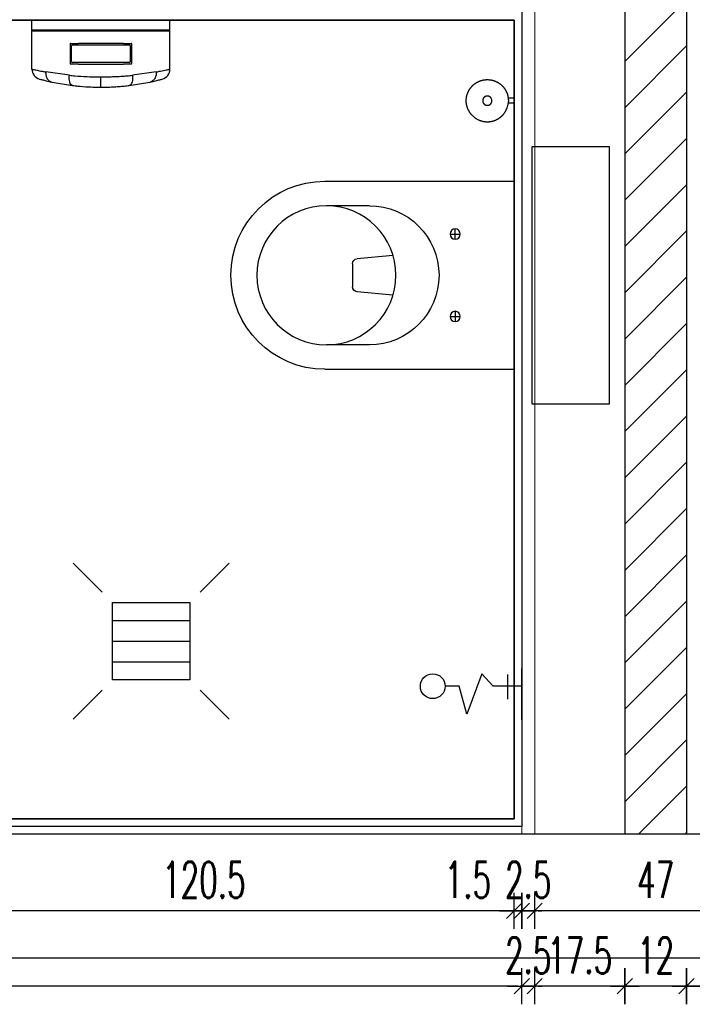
# Model space of a CAD drawing. Header units: centimetres. Extents: x -15121 to 30567, y -60641 to 0.
# Tile 33 of 256: x 2597 to 2728, y -25622 to -25431. Entities that reach past the tile are written whole.
import ezdxf

# ---------------------------------------------------------------- set-up
doc = ezdxf.new("R2010")
doc.units = ezdxf.units.CM
doc.header["$LTSCALE"] = 60
for name, color, linetype in [('A-----SZ', 8, 'Continuous'), ('AIKA NP', 7, 'Continuous'), ('AIKA podłoga wc pod meble', 8, 'Continuous'), ('AIKA sanitariaty', 7, 'Continuous'), ('AIKA TYNK', 5, 'Continuous'), ('AIKA widokowe', 7, 'Continuous'), ('AIKA wymiarowanie gnaizdka rzut lobby', 7, 'Continuous'), ('AIKA wymiarowanie wc rzut', 7, 'Continuous'), ('AIKA ŚCIANA', 8, 'Continuous')]:
    doc.layers.add(name, color=color, linetype=linetype)
doc.layers.add('opisy', color=1, linetype='Continuous', lineweight=15)
doc.styles.add('wymiar', font='txt.shx', dxfattribs={"width": 0.6})
doc.dimstyles.new('Dwudziestka', dxfattribs={"dimtxt": 7, "dimasz": 0.7, "dimexe": 5, "dimexo": 0, "dimgap": 2.5, "dimtad": 1, "dimtoh": 1, "dimdec": 3, "dimrnd": 0.5, "dimdsep": 46, "dimtxsty": 'wymiar', "dimblk": 'znacznik', "dimcen": 0, "dimdle": 5, "dimse1": 1, "dimse2": 1, "dimclrd": 256, "dimclre": 256, "dimclrt": 256, "dimadec": 0, "dimazin": 0, "dimtfac": 0.4, "dimtdec": 3, "dimtix": 1, "dimtofl": 0, "dimtmove": 2, "dimatfit": 3, "dimldrblk": 'znacznik', "dimfxl": 1, "dimtolj": 1, "dimarcsym": 0})

# ---------------------------------------------------------------- blocks, each defined once
blk = doc.blocks.new('*X4697')
at = {"color": 0}
for p, q in [((621.16, -2967.99), (636.16, -2967.99)), ((621.16, -2971.99), (636.16, -2971.99)), ((621.16, -2975.99), (636.16, -2975.99))]:
    blk.add_line(p, q, dxfattribs=at)
blk = doc.blocks.new('toaleta top')
at = {"layer": 'AIKA sanitariaty'}
for p, q in [((-18.25, 39.75), (-18.25, 3)), ((-13.5, 31.08), (-13.5, 39.45)), ((13.5, 31.08), (13.5, 39.45)), ((18.25, 39.75), (18.25, 3)), ((-3.85, 26.52), (-3.22, 33.48)), ((-2.22, 34.39), (2.22, 34.39)), ((3.85, 26.52), (3.22, 33.48)), ((-8, 15.44), (-8, 13.44)), ((8, 15.44), (8, 13.44)), ((-7, 14.44), (-9, 14.44)), ((7, 14.44), (9, 14.44)), ((-18.25, 3), (18.25, 3)), ((25, -0.5), (-25, -0.5)), ((-25, -0.5), (-25, -15.5)), ((25, -15.5), (25, -0.5)), ((-25, -15.5), (25, -15.5))]:
    blk.add_line(p, q, dxfattribs=at)
for centre, radius in [((0, 39.45), 13.5), ((-8, 14.44), 1), ((8, 14.44), 1)]:
    blk.add_circle(centre, radius, dxfattribs=at)
for centre, radius, start, end in [((0, 39.75), 18.25, 0, 180), ((-2.22, 33.39), 1, 90, 174.822), ((2.22, 33.39), 1, 5.178, 90), ((0, 31.08), 13.5, 180, 0)]:
    blk.add_arc(centre, radius, start, end, dxfattribs=at)
blk = doc.blocks.new('sl dozownik papieru rzut')
at = {"layer": 'AIKA sanitariaty'}
for p, q in [((13.4, 0), (-13.4, 0)), ((-13.4, -1.95), (-13.4, 0)), ((13.4, -1.95), (13.4, 0)), ((13.4, -1.95), (-13.4, -1.95)), ((-13.4, -2.05), (13.4, -2.05)), ((-13.4, -9.49), (-13.4, -2.05)), ((-13.35, -2), (13.35, -2)), ((13.4, -9.49), (13.4, -2.05)), ((-6, -4.65), (-6, -8.35)), ((-5.85, -4.5), (-4.39, -4.5)), ((-5.7, -8.05), (-5.7, -4.95)), ((-5.55, -4.8), (5.58, -4.8)), ((4.39, -4.5), (-4.39, -4.5)), ((4.39, -4.5), (5.85, -4.5)), ((5.7, -4.95), (5.7, -8.05)), ((6, -8.35), (6, -4.65)), ((-4.39, -8.5), (-5.85, -8.5)), ((5.55, -8.2), (-5.55, -8.2)), ((-4.39, -8.5), (4.39, -8.5)), ((5.85, -8.5), (4.39, -8.5)), ((-6.13, -10.69), (-10.73, -10.04)), ((0, -13), (0, -11)), ((10.73, -10.04), (6.13, -10.69)), ((-9.5, -12.01), (-5.51, -12.67)), ((5.51, -12.67), (9.5, -12.01))]:
    blk.add_line(p, q, dxfattribs=at)
for centre, radius, start, end in [((-13.35, -1.95), 0.05, 180, 270), ((-13.35, -2.05), 0.05, 90, 180), ((13.35, -1.95), 0.05, 270, 0), ((13.35, -2.05), 0.05, 0, 90), ((-5.85, -4.65), 0.15, 90, 180), ((-5.55, -4.95), 0.15, 90, 180), ((5.55, -4.95), 0.15, 0, 90), ((5.85, -4.65), 0.15, 0, 90), ((-11.4, -9.49), 2, 180, 254.9453), ((-5.85, -8.35), 0.15, 180, 270), ((-5.55, -8.05), 0.15, 180, 270), ((5.55, -8.05), 0.15, 270, 0), ((5.85, -8.35), 0.15, 270, 0), ((11.4, -9.49), 2, 285.0547, 0)]:
    blk.add_arc(centre, radius, start, end, dxfattribs=at)
for points, knots in [([(-13.4, -9.49), (-13.4, -9.49), (-13.32, -9.51), (-12.98, -9.59), (-12.73, -9.64), (-12.12, -9.77), (-11.78, -9.84), (-11.18, -9.96), (-10.96, -10), (-10.73, -10.04)], [719.365815, 719.365815, 719.365815, 719.365815, 741.542046, 741.542046, 763.718271, 763.718271, 782.93566, 782.93566, 792.832229, 792.832229, 792.832229, 792.832229]), ([(10.73, -10.04), (11.04, -9.98), (11.33, -9.93), (12.01, -9.8), (12.37, -9.72), (12.8, -9.63), (12.92, -9.6), (13.13, -9.55), (13.21, -9.54), (13.36, -9.5), (13.4, -9.49), (13.4, -9.49)], [645.89816, 645.89816, 645.89816, 645.89816, 659.198751, 659.198751, 681.041661, 681.041661, 692.345192, 692.345192, 703.648717, 703.648717, 719.365815, 719.365815, 719.365815, 719.365815]), ([(-11.92, -11.42), (-11.92, -11.42), (-11.84, -11.45), (-11.55, -11.52), (-11.32, -11.58), (-10.78, -11.72), (-10.47, -11.79), (-9.94, -11.91), (-9.74, -11.96), (-9.53, -12)], [719.365815, 719.365815, 719.365815, 719.365815, 741.542046, 741.542046, 763.718271, 763.718271, 782.93566, 782.93566, 793.101387, 793.101387, 793.101387, 793.101387]), ([(-10.73, -10.04), (-10.73, -10.04), (-10.73, -10.04), (-10.73, -10.05), (-10.73, -10.05), (-10.73, -10.07), (-10.73, -10.07), (-10.73, -10.09), (-10.73, -10.11), (-10.74, -10.14), (-10.74, -10.17), (-10.74, -10.25), (-10.73, -10.3), (-10.73, -10.45), (-10.71, -10.55), (-10.66, -10.85), (-10.59, -11.03), (-10.4, -11.41), (-10.26, -11.59), (-9.92, -11.86), (-9.73, -11.96), (-9.53, -12)], [-0.008999, -0.008999, -0.008999, -0.008999, 0, 0, 0.195131, 0.195131, 0.390205, 0.390205, 0.780355, 0.780355, 1.560665, 1.560665, 3.121408, 3.121408, 6.243965, 6.243965, 12.498055, 12.498055, 20.307105, 20.307105, 28.11533, 28.11533, 28.11533, 28.11533]), ([(-5.51, -12.67), (-5.63, -12.65), (-5.73, -12.58), (-5.92, -12.35), (-6, -12.19), (-6.11, -11.81), (-6.14, -11.61), (-6.17, -11.16), (-6.16, -10.93), (-6.13, -10.69), (-6.13, -10.69), (-6.13, -10.69)], [0, 0, 0, 0, 7.811334, 7.811334, 15.623566, 15.623566, 22.812435, 22.812435, 29.999926, 29.999926, 30.008028, 30.008028, 30.008028, 30.008028]), ([(-6.13, -10.69), (-5.79, -10.72), (-5.45, -10.76), (-4.32, -10.85), (-3.52, -10.9), (-2.07, -10.97), (-1.42, -10.99), (-0.51, -11), (-0.26, -11), (0, -11)], [665.068332, 665.068332, 665.068332, 665.068332, 674.873359, 674.873359, 696.15174, 696.15174, 712.840829, 712.840829, 719.36757, 719.36757, 719.36757, 719.36757]), ([(0, -11), (0.44, -11), (0.87, -11), (1.74, -10.98), (2.17, -10.96), (3.02, -10.93), (3.45, -10.9), (4.28, -10.85), (4.69, -10.82), (5.45, -10.76), (5.79, -10.72), (6.13, -10.69)], [719.36757, 719.36757, 719.36757, 719.36757, 730.491124, 730.491124, 741.614678, 741.614678, 752.738229, 752.738229, 763.861781, 763.861781, 773.666807, 773.666807, 773.666807, 773.666807]), ([(6.13, -10.69), (6.13, -10.69), (6.13, -10.69), (6.13, -10.7), (6.13, -10.7), (6.14, -10.72), (6.14, -10.73), (6.14, -10.75), (6.14, -10.76), (6.14, -10.81), (6.15, -10.84), (6.15, -10.93), (6.16, -10.98), (6.16, -11.16), (6.16, -11.27), (6.14, -11.61), (6.11, -11.81), (6, -12.19), (5.92, -12.35), (5.73, -12.58), (5.63, -12.65), (5.51, -12.67)], [-0.008087, -0.008087, -0.008087, -0.008087, 0, 0, 0.223897, 0.223897, 0.447699, 0.447699, 0.895311, 0.895311, 1.790581, 1.790581, 3.581414, 3.581414, 7.165142, 7.165142, 14.347918, 14.347918, 22.153528, 22.153528, 29.958241, 29.958241, 29.958241, 29.958241]), ([(10.73, -10.04), (10.73, -10.04), (10.73, -10.04), (10.74, -10.25), (10.73, -10.45), (10.66, -10.85), (10.59, -11.03), (10.4, -11.41), (10.26, -11.59), (9.92, -11.86), (9.73, -11.96), (9.53, -12)], [-0.008936, -0.008936, -0.008936, -0.008936, 0, 0, 6.258249, 6.258249, 12.51788, 12.51788, 20.330205, 20.330205, 28.1424, 28.1424, 28.1424, 28.1424]), ([(9.53, -12), (9.81, -11.94), (10.07, -11.88), (10.69, -11.74), (11, -11.66), (11.38, -11.57), (11.49, -11.54), (11.68, -11.49), (11.75, -11.47), (11.88, -11.44), (11.92, -11.42), (11.92, -11.42)], [645.629, 645.629, 645.629, 645.629, 659.198751, 659.198751, 681.041661, 681.041661, 692.345192, 692.345192, 703.648717, 703.648717, 719.365815, 719.365815, 719.365815, 719.365815]), ([(-9.53, -12), (-9.53, -12), (-9.52, -12), (-9.52, -12), (-9.51, -12), (-9.51, -12), (-9.5, -12.01), (-9.5, -12.01), (-9.5, -12.01), (-9.5, -12.01)], [125.169211, 125.169211, 125.169211, 125.169211, 125.262842, 125.262842, 125.558179, 125.558179, 125.889339, 125.889339, 126.290447, 126.290447, 126.290447, 126.290447]), ([(-5.51, -12.67), (-5.51, -12.67), (-5.51, -12.67), (-5.5, -12.67), (-5.5, -12.67), (-5.5, -12.67)], [25.154736, 25.154736, 25.154736, 25.154736, 25.2068571, 25.2068571, 25.5412471, 25.5412471, 25.5412471, 25.5412471]), ([(-5.5, -12.67), (-5.18, -12.71), (-4.86, -12.74), (-3.85, -12.84), (-3.14, -12.9), (-1.84, -12.97), (-1.26, -12.99), (-0.45, -13), (-0.23, -13), (0, -13)], [664.576978, 664.576978, 664.576978, 664.576978, 674.873359, 674.873359, 696.15174, 696.15174, 712.840829, 712.840829, 719.36757, 719.36757, 719.36757, 719.36757]), ([(0, -13), (0.39, -13), (0.78, -13), (1.55, -12.98), (1.93, -12.96), (2.69, -12.92), (3.07, -12.9), (3.81, -12.84), (4.17, -12.81), (4.86, -12.74), (5.18, -12.71), (5.5, -12.67)], [719.36757, 719.36757, 719.36757, 719.36757, 730.491124, 730.491124, 741.614678, 741.614678, 752.738229, 752.738229, 763.861781, 763.861781, 774.158161, 774.158161, 774.158161, 774.158161]), ([(5.5, -12.67), (5.5, -12.67), (5.5, -12.67), (5.51, -12.67), (5.51, -12.67), (5.51, -12.67)], [0, 0, 0, 0, 0.3582778, 0.3582778, 0.4217256, 0.4217256, 0.4217256, 0.4217256]), ([(9.5, -12.01), (9.5, -12.01), (9.5, -12.01), (9.51, -12), (9.51, -12), (9.52, -12), (9.52, -12), (9.53, -12)], [0, 0, 0, 0, 0.4713843, 0.4713843, 0.7522977, 0.7522977, 0.8768388, 0.8768388, 0.8768388, 0.8768388])]:
    blk.add_open_spline(points, degree=3, knots=knots, dxfattribs=at)
blk = doc.blocks.new('sl szczotka rzut')
at = {"layer": 'AIKA sanitariaty', "transparency": 33554610}
for p, q in [((22238.01, -28535.25), (22238.01, -28534.12)), ((22239.01, -28535.25), (22238.01, -28535.25)), ((22239.01, -28535.25), (22239.01, -28534.12))]:
    blk.add_line(p, q, dxfattribs=at)
for points in [[(22235.26, -28527.56), (22235.39, -28527.42), (22235.5, -28527.29), (22235.6, -28527.19), (22235.69, -28527.1), (22235.78, -28527.02), (22235.85, -28526.95), (22235.92, -28526.89), (22235.99, -28526.84), (22236.06, -28526.79), (22236.12, -28526.74), (22236.18, -28526.7), (22236.24, -28526.66), (22236.3, -28526.62), (22236.35, -28526.58), (22236.41, -28526.55), (22236.47, -28526.51), (22236.53, -28526.48), (22236.59, -28526.45), (22236.65, -28526.42), (22236.71, -28526.39), (22236.77, -28526.36), (22236.83, -28526.33), (22236.89, -28526.3), (22236.95, -28526.28), (22237.01, -28526.25), (22237.07, -28526.23), (22237.14, -28526.2), (22237.2, -28526.18), (22237.26, -28526.16), (22237.33, -28526.14), (22237.39, -28526.12), (22237.46, -28526.1), (22237.52, -28526.09), (22237.59, -28526.07), (22237.65, -28526.06), (22237.72, -28526.04), (22237.78, -28526.03), (22237.85, -28526.02), (22237.91, -28526.01), (22237.98, -28526), (22238.05, -28525.99), (22238.11, -28525.98), (22238.18, -28525.98), (22238.25, -28525.97), (22238.31, -28525.97), (22238.38, -28525.97), (22238.45, -28525.97), (22238.51, -28525.97), (22238.58, -28525.97), (22238.65, -28525.97), (22238.71, -28525.97), (22238.78, -28525.97), (22238.85, -28525.98), (22238.91, -28525.98), (22238.98, -28525.99), (22239.05, -28526), (22239.11, -28526.01), (22239.18, -28526.02), (22239.25, -28526.03), (22239.31, -28526.04), (22239.38, -28526.06), (22239.44, -28526.07), (22239.51, -28526.09), (22239.57, -28526.1), (22239.64, -28526.12), (22239.7, -28526.14), (22239.76, -28526.16), (22239.83, -28526.18), (22239.89, -28526.2), (22239.95, -28526.23), (22240.02, -28526.25), (22240.08, -28526.28), (22240.14, -28526.3), (22240.2, -28526.33), (22240.26, -28526.36), (22240.32, -28526.39), (22240.38, -28526.42), (22240.44, -28526.45), (22240.5, -28526.48), (22240.56, -28526.51), (22240.62, -28526.55), (22240.67, -28526.58), (22240.73, -28526.62), (22240.79, -28526.65), (22240.84, -28526.69), (22240.9, -28526.73), (22240.95, -28526.77), (22241, -28526.81), (22241.06, -28526.85), (22241.11, -28526.89), (22241.16, -28526.94), (22241.21, -28526.98), (22241.26, -28527.02), (22241.31, -28527.07), (22241.36, -28527.12), (22241.41, -28527.16), (22241.45, -28527.21), (22241.5, -28527.26), (22241.54, -28527.31), (22241.59, -28527.36), (22241.63, -28527.41), (22241.67, -28527.46), (22241.72, -28527.51), (22241.76, -28527.56), (22241.8, -28527.62), (22241.84, -28527.67), (22241.88, -28527.73), (22241.91, -28527.78), (22241.95, -28527.84), (22241.99, -28527.89), (22242.02, -28527.95), (22242.05, -28528.01), (22242.09, -28528.07), (22242.12, -28528.13), (22242.15, -28528.19), (22242.18, -28528.25), (22242.21, -28528.31), (22242.24, -28528.37), (22242.27, -28528.43), (22242.29, -28528.49), (22242.32, -28528.55), (22242.34, -28528.61), (22242.36, -28528.68), (22242.39, -28528.74), (22242.41, -28528.8), (22242.43, -28528.87), (22242.45, -28528.93), (22242.46, -28529), (22242.48, -28529.06), (22242.5, -28529.13), (22242.51, -28529.19), (22242.52, -28529.26), (22242.54, -28529.32), (22242.55, -28529.39), (22242.56, -28529.45), (22242.57, -28529.52), (22242.58, -28529.59), (22242.58, -28529.65), (22242.59, -28529.72), (22242.59, -28529.79), (22242.6, -28529.85), (22242.6, -28529.92), (22242.6, -28529.99), (22242.6, -28530.05), (22242.6, -28530.12), (22242.6, -28530.19), (22242.6, -28530.25), (22242.59, -28530.32), (22242.59, -28530.39), (22242.58, -28530.45), (22242.58, -28530.52), (22242.57, -28530.59), (22242.56, -28530.65), (22242.55, -28530.72), (22242.54, -28530.79), (22242.52, -28530.85), (22242.51, -28530.92), (22242.5, -28530.98), (22242.48, -28531.05), (22242.46, -28531.11), (22242.45, -28531.18), (22242.43, -28531.24), (22242.41, -28531.3), (22242.39, -28531.37), (22242.36, -28531.43), (22242.34, -28531.49), (22242.32, -28531.56), (22242.29, -28531.62), (22242.27, -28531.68), (22242.24, -28531.74), (22242.21, -28531.8), (22242.18, -28531.86), (22242.15, -28531.92), (22242.12, -28531.98), (22242.09, -28532.04), (22242.05, -28532.1), (22242.02, -28532.16), (22241.99, -28532.21), (22241.95, -28532.27), (22241.91, -28532.33), (22241.88, -28532.38), (22241.84, -28532.44), (22241.8, -28532.49), (22241.76, -28532.54), (22241.72, -28532.6), (22241.67, -28532.65), (22241.63, -28532.7), (22241.59, -28532.75), (22241.54, -28532.8), (22241.5, -28532.85), (22241.45, -28532.9), (22241.41, -28532.94), (22241.36, -28532.99), (22241.31, -28533.04), (22241.26, -28533.08), (22241.21, -28533.13), (22241.16, -28533.17), (22241.11, -28533.21), (22241.06, -28533.26), (22241, -28533.3), (22240.95, -28533.34), (22240.9, -28533.38), (22240.84, -28533.42), (22240.79, -28533.45), (22240.73, -28533.49), (22240.67, -28533.53), (22240.62, -28533.56), (22240.56, -28533.59), (22240.5, -28533.63), (22240.44, -28533.66), (22240.38, -28533.69), (22240.32, -28533.72), (22240.26, -28533.75), (22240.2, -28533.78), (22240.14, -28533.8), (22240.08, -28533.83), (22240.02, -28533.86), (22239.95, -28533.88), (22239.89, -28533.9), (22239.83, -28533.93), (22239.76, -28533.95), (22239.7, -28533.97), (22239.64, -28533.99), (22239.57, -28534), (22239.51, -28534.02), (22239.44, -28534.04), (22239.38, -28534.05), (22239.32, -28534.06), (22239.27, -28534.07), (22239.22, -28534.09), (22239.17, -28534.09), (22239.13, -28534.1), (22239.1, -28534.11), (22239.07, -28534.11), (22239.05, -28534.11), (22239.03, -28534.12), (22239.01, -28534.12), (22238.99, -28534.12), (22238.97, -28534.12), (22238.94, -28534.12), (22238.9, -28534.13), (22238.86, -28534.13), (22238.81, -28534.13), (22238.75, -28534.13), (22238.69, -28534.14), (22238.62, -28534.14), (22238.55, -28534.14), (22238.47, -28534.14), (22238.39, -28534.14), (22238.31, -28534.13), (22238.23, -28534.13), (22238.16, -28534.13), (22238.1, -28534.12), (22238.04, -28534.12), (22238, -28534.12), (22237.98, -28534.12)], [(22235.26, -28527.56), (22235.16, -28527.72), (22235.07, -28527.86), (22234.99, -28527.98), (22234.93, -28528.09), (22234.88, -28528.19), (22234.83, -28528.29), (22234.79, -28528.37), (22234.76, -28528.45), (22234.73, -28528.52), (22234.7, -28528.6), (22234.67, -28528.67), (22234.65, -28528.73), (22234.62, -28528.8), (22234.6, -28528.87), (22234.58, -28528.93), (22234.56, -28529), (22234.55, -28529.06), (22234.53, -28529.13), (22234.52, -28529.19), (22234.5, -28529.26), (22234.49, -28529.32), (22234.48, -28529.39), (22234.47, -28529.45), (22234.46, -28529.52), (22234.45, -28529.59), (22234.45, -28529.65), (22234.44, -28529.72), (22234.43, -28529.79), (22234.43, -28529.85), (22234.43, -28529.92), (22234.43, -28529.99), (22234.43, -28530.05), (22234.43, -28530.12), (22234.43, -28530.19), (22234.43, -28530.25), (22234.43, -28530.32), (22234.44, -28530.39), (22234.45, -28530.45), (22234.45, -28530.52), (22234.46, -28530.59), (22234.47, -28530.65), (22234.48, -28530.72), (22234.49, -28530.79), (22234.5, -28530.85), (22234.52, -28530.92), (22234.53, -28530.98), (22234.55, -28531.05), (22234.56, -28531.11), (22234.58, -28531.18), (22234.6, -28531.24), (22234.62, -28531.3), (22234.64, -28531.37), (22234.66, -28531.43), (22234.69, -28531.49), (22234.71, -28531.56), (22234.74, -28531.62), (22234.76, -28531.68), (22234.79, -28531.74), (22234.82, -28531.8), (22234.85, -28531.86), (22234.88, -28531.92), (22234.91, -28531.98), (22234.94, -28532.04), (22234.97, -28532.1), (22235.01, -28532.16), (22235.04, -28532.21), (22235.08, -28532.27), (22235.11, -28532.33), (22235.15, -28532.38), (22235.19, -28532.44), (22235.23, -28532.49), (22235.27, -28532.54), (22235.31, -28532.6), (22235.35, -28532.65), (22235.4, -28532.7), (22235.44, -28532.75), (22235.48, -28532.8), (22235.53, -28532.85), (22235.58, -28532.9), (22235.62, -28532.94), (22235.67, -28532.99), (22235.72, -28533.04), (22235.77, -28533.08), (22235.82, -28533.13), (22235.87, -28533.17), (22235.92, -28533.21), (22235.97, -28533.26), (22236.03, -28533.3), (22236.08, -28533.34), (22236.13, -28533.38), (22236.19, -28533.42), (22236.24, -28533.45), (22236.3, -28533.49), (22236.36, -28533.53), (22236.41, -28533.56), (22236.47, -28533.59), (22236.53, -28533.63), (22236.59, -28533.66), (22236.65, -28533.69), (22236.71, -28533.72), (22236.78, -28533.75), (22236.84, -28533.78), (22236.92, -28533.81), (22236.99, -28533.85), (22237.07, -28533.88), (22237.16, -28533.91), (22237.26, -28533.94), (22237.37, -28533.97), (22237.49, -28534.01), (22237.63, -28534.04), (22237.79, -28534.08), (22237.98, -28534.12)]]:
    blk.add_lwpolyline(points, dxfattribs=at)
blk.add_lwpolyline([(22239.38, -28530.29), (22239.39, -28530.27), (22239.39, -28530.26), (22239.39, -28530.24), (22239.39, -28530.23), (22239.4, -28530.21), (22239.4, -28530.2), (22239.4, -28530.19), (22239.4, -28530.17), (22239.41, -28530.16), (22239.41, -28530.14), (22239.41, -28530.13), (22239.41, -28530.11), (22239.41, -28530.1), (22239.41, -28530.08), (22239.41, -28530.07), (22239.41, -28530.05), (22239.41, -28530.04), (22239.41, -28530.02), (22239.41, -28530.01), (22239.41, -28530), (22239.41, -28529.98), (22239.41, -28529.97), (22239.41, -28529.95), (22239.4, -28529.94), (22239.4, -28529.92), (22239.4, -28529.91), (22239.4, -28529.89), (22239.39, -28529.88), (22239.39, -28529.86), (22239.39, -28529.85), (22239.39, -28529.84), (22239.38, -28529.82), (22239.38, -28529.81), (22239.37, -28529.79), (22239.37, -28529.78), (22239.36, -28529.77), (22239.36, -28529.75), (22239.35, -28529.74), (22239.35, -28529.72), (22239.34, -28529.71), (22239.34, -28529.7), (22239.33, -28529.68), (22239.33, -28529.67), (22239.32, -28529.66), (22239.31, -28529.64), (22239.31, -28529.63), (22239.3, -28529.62), (22239.29, -28529.6), (22239.28, -28529.59), (22239.28, -28529.58), (22239.27, -28529.57), (22239.26, -28529.55), (22239.25, -28529.54), (22239.24, -28529.53), (22239.24, -28529.52), (22239.23, -28529.51), (22239.22, -28529.5), (22239.21, -28529.48), (22239.2, -28529.47), (22239.19, -28529.46), (22239.18, -28529.45), (22239.17, -28529.44), (22239.16, -28529.43), (22239.15, -28529.42), (22239.14, -28529.41), (22239.13, -28529.4), (22239.12, -28529.39), (22239.11, -28529.38), (22239.1, -28529.37), (22239.08, -28529.36), (22239.07, -28529.35), (22239.06, -28529.34), (22239.05, -28529.33), (22239.04, -28529.32), (22239.03, -28529.32), (22239.01, -28529.31), (22239, -28529.3), (22238.99, -28529.29), (22238.98, -28529.28), (22238.96, -28529.28), (22238.95, -28529.27), (22238.94, -28529.26), (22238.92, -28529.25), (22238.91, -28529.25), (22238.9, -28529.24), (22238.88, -28529.24), (22238.87, -28529.23), (22238.86, -28529.22), (22238.84, -28529.22), (22238.83, -28529.21), (22238.82, -28529.21), (22238.8, -28529.2), (22238.79, -28529.2), (22238.77, -28529.19), (22238.76, -28529.19), (22238.75, -28529.19), (22238.73, -28529.18), (22238.72, -28529.18), (22238.7, -28529.18), (22238.69, -28529.17), (22238.67, -28529.17), (22238.66, -28529.17), (22238.65, -28529.17), (22238.63, -28529.16), (22238.62, -28529.16), (22238.6, -28529.16), (22238.59, -28529.16), (22238.57, -28529.16), (22238.56, -28529.16), (22238.54, -28529.16), (22238.53, -28529.16), (22238.51, -28529.16), (22238.5, -28529.16), (22238.48, -28529.16), (22238.47, -28529.16), (22238.46, -28529.16), (22238.44, -28529.16), (22238.43, -28529.16), (22238.41, -28529.16), (22238.4, -28529.16), (22238.38, -28529.17), (22238.37, -28529.17), (22238.35, -28529.17), (22238.34, -28529.17), (22238.32, -28529.18), (22238.31, -28529.18), (22238.3, -28529.18), (22238.28, -28529.19), (22238.27, -28529.19), (22238.25, -28529.19), (22238.24, -28529.2), (22238.23, -28529.2), (22238.21, -28529.21), (22238.2, -28529.21), (22238.18, -28529.22), (22238.17, -28529.22), (22238.16, -28529.23), (22238.14, -28529.24), (22238.13, -28529.24), (22238.12, -28529.25), (22238.1, -28529.25), (22238.09, -28529.26), (22238.08, -28529.27), (22238.07, -28529.28), (22238.05, -28529.28), (22238.04, -28529.29), (22238.03, -28529.3), (22238.02, -28529.31), (22238, -28529.32), (22237.99, -28529.32), (22237.98, -28529.33), (22237.97, -28529.34), (22237.96, -28529.35), (22237.94, -28529.36), (22237.93, -28529.37), (22237.92, -28529.38), (22237.91, -28529.39), (22237.9, -28529.4), (22237.89, -28529.41), (22237.88, -28529.42), (22237.87, -28529.43), (22237.86, -28529.44), (22237.85, -28529.45), (22237.84, -28529.46), (22237.83, -28529.47), (22237.82, -28529.48), (22237.81, -28529.5), (22237.8, -28529.51), (22237.79, -28529.52), (22237.78, -28529.53), (22237.78, -28529.54), (22237.77, -28529.55), (22237.76, -28529.57), (22237.75, -28529.58), (22237.74, -28529.59), (22237.74, -28529.6), (22237.73, -28529.62), (22237.72, -28529.63), (22237.72, -28529.64), (22237.71, -28529.66), (22237.7, -28529.67), (22237.7, -28529.68), (22237.69, -28529.7), (22237.68, -28529.71), (22237.68, -28529.72), (22237.67, -28529.74), (22237.67, -28529.75), (22237.66, -28529.77), (22237.66, -28529.78), (22237.65, -28529.79), (22237.65, -28529.81), (22237.65, -28529.82), (22237.64, -28529.84), (22237.64, -28529.85), (22237.64, -28529.86), (22237.63, -28529.88), (22237.63, -28529.89), (22237.63, -28529.91), (22237.63, -28529.92), (22237.62, -28529.94), (22237.62, -28529.95), (22237.62, -28529.97), (22237.62, -28529.98), (22237.62, -28530), (22237.62, -28530.01), (22237.62, -28530.02), (22237.62, -28530.04), (22237.62, -28530.05), (22237.62, -28530.07), (22237.62, -28530.08), (22237.62, -28530.1), (22237.62, -28530.11), (22237.62, -28530.13), (22237.62, -28530.14), (22237.62, -28530.16), (22237.62, -28530.17), (22237.63, -28530.19), (22237.63, -28530.2), (22237.63, -28530.21), (22237.63, -28530.23), (22237.64, -28530.24), (22237.64, -28530.26), (22237.64, -28530.27), (22237.65, -28530.29), (22237.65, -28530.3), (22237.65, -28530.31), (22237.66, -28530.33), (22237.66, -28530.34), (22237.67, -28530.36), (22237.67, -28530.37), (22237.68, -28530.38), (22237.68, -28530.4), (22237.69, -28530.41), (22237.7, -28530.42), (22237.7, -28530.44), (22237.71, -28530.45), (22237.72, -28530.46), (22237.72, -28530.48), (22237.73, -28530.49), (22237.74, -28530.5), (22237.74, -28530.52), (22237.75, -28530.53), (22237.76, -28530.54), (22237.77, -28530.55), (22237.78, -28530.56), (22237.78, -28530.58), (22237.79, -28530.59), (22237.8, -28530.6), (22237.81, -28530.61), (22237.82, -28530.62), (22237.83, -28530.63), (22237.84, -28530.65), (22237.85, -28530.66), (22237.86, -28530.67), (22237.87, -28530.68), (22237.88, -28530.69), (22237.89, -28530.7), (22237.9, -28530.71), (22237.91, -28530.72), (22237.92, -28530.73), (22237.93, -28530.74), (22237.94, -28530.75), (22237.96, -28530.76), (22237.97, -28530.77), (22237.98, -28530.78), (22237.99, -28530.78), (22238, -28530.79), (22238.02, -28530.8), (22238.03, -28530.81), (22238.04, -28530.82), (22238.05, -28530.82), (22238.07, -28530.83), (22238.08, -28530.84), (22238.09, -28530.85), (22238.1, -28530.85), (22238.12, -28530.86), (22238.13, -28530.87), (22238.14, -28530.87), (22238.16, -28530.88), (22238.17, -28530.88), (22238.18, -28530.89), (22238.2, -28530.89), (22238.21, -28530.9), (22238.23, -28530.9), (22238.24, -28530.91), (22238.25, -28530.91), (22238.27, -28530.92), (22238.28, -28530.92), (22238.3, -28530.92), (22238.31, -28530.93), (22238.32, -28530.93), (22238.34, -28530.93), (22238.35, -28530.94), (22238.37, -28530.94), (22238.38, -28530.94), (22238.4, -28530.94), (22238.41, -28530.95), (22238.43, -28530.95), (22238.44, -28530.95), (22238.46, -28530.95), (22238.47, -28530.95), (22238.48, -28530.95), (22238.5, -28530.95), (22238.51, -28530.95), (22238.53, -28530.95), (22238.54, -28530.95), (22238.56, -28530.95), (22238.57, -28530.95), (22238.59, -28530.95), (22238.6, -28530.95), (22238.62, -28530.95), (22238.63, -28530.94), (22238.65, -28530.94), (22238.66, -28530.94), (22238.67, -28530.94), (22238.69, -28530.93), (22238.7, -28530.93), (22238.72, -28530.93), (22238.73, -28530.92), (22238.75, -28530.92), (22238.76, -28530.92), (22238.77, -28530.91), (22238.79, -28530.91), (22238.8, -28530.9), (22238.82, -28530.9), (22238.83, -28530.89), (22238.84, -28530.89), (22238.86, -28530.88), (22238.87, -28530.88), (22238.88, -28530.87), (22238.9, -28530.87), (22238.91, -28530.86), (22238.92, -28530.85), (22238.94, -28530.85), (22238.95, -28530.84), (22238.96, -28530.83), (22238.98, -28530.82), (22238.99, -28530.82), (22239, -28530.81), (22239.01, -28530.8), (22239.03, -28530.79), (22239.04, -28530.78), (22239.05, -28530.78), (22239.06, -28530.77), (22239.07, -28530.76), (22239.08, -28530.75), (22239.1, -28530.74), (22239.11, -28530.73), (22239.12, -28530.72), (22239.13, -28530.71), (22239.14, -28530.7), (22239.15, -28530.69), (22239.16, -28530.68), (22239.17, -28530.67), (22239.18, -28530.66), (22239.19, -28530.65), (22239.2, -28530.63), (22239.21, -28530.62), (22239.22, -28530.61), (22239.23, -28530.6), (22239.24, -28530.59), (22239.24, -28530.58), (22239.25, -28530.56), (22239.26, -28530.55), (22239.27, -28530.54), (22239.28, -28530.53), (22239.28, -28530.52), (22239.29, -28530.5), (22239.3, -28530.49), (22239.31, -28530.48), (22239.31, -28530.46), (22239.32, -28530.45), (22239.33, -28530.44), (22239.33, -28530.42), (22239.34, -28530.41), (22239.34, -28530.4), (22239.35, -28530.38), (22239.35, -28530.37), (22239.36, -28530.36), (22239.36, -28530.34), (22239.37, -28530.33), (22239.37, -28530.31), (22239.38, -28530.3)], close=True, dxfattribs=at)
blk = doc.blocks.new('znacznik')
at = {"color": 0}
for points in [[(0, -5), (0, 5)], [(-4, 0), (4, 0)]]:
    blk.add_lwpolyline(points, dxfattribs=at)
at = {"color": 1}
blk.add_lwpolyline([(-2.12, -2.12), (2.12, 2.12)], dxfattribs=at)
blk = doc.blocks.new('*D5862')
at = {"layer": 'AIKA wymiarowanie wc rzut', "lineweight": -2, "transparency": 16777216}
blk.add_line((2743.44, -25603.53), (2697.84, -25603.53), dxfattribs=at)
at = {"layer": 'Defpoints', "color": 0, "transparency": 16777216}
for p in [(2697.14, -25588.73), (2744.14, -25588.73), (2697.14, -25603.53)]:
    blk.add_point(p, dxfattribs=at)
at = {"layer": 'AIKA wymiarowanie wc rzut', "lineweight": -2, "transparency": 16777216, "xscale": 0.7, "yscale": 0.7, "zscale": 0.7, "rotation": 180}
blk.add_blockref('znacznik', (2697.14, -25603.53), dxfattribs=at)
at = {"layer": 'AIKA wymiarowanie wc rzut', "lineweight": -2, "transparency": 16777216, "xscale": 0.7, "yscale": 0.7, "zscale": 0.7}
blk.add_blockref('znacznik', (2744.14, -25603.53), dxfattribs=at)
at = {"layer": 'AIKA wymiarowanie wc rzut', "transparency": 16777216, "insert": (2720.64, -25597.53), "char_height": 7, "attachment_point": 5, "style": 'wymiar'}
blk.add_mtext('\\A1;47', dxfattribs=at)
blk = doc.blocks.new('*D5863')
at = {"layer": 'AIKA wymiarowanie wc rzut', "lineweight": -2, "transparency": 16777216}
for p, q in [((2693.94, -25603.53), (2693.24, -25603.53)), ((2697.84, -25603.53), (2698.54, -25603.53))]:
    blk.add_line(p, q, dxfattribs=at)
at = {"layer": 'Defpoints', "color": 0, "transparency": 16777216}
for p in [(2694.64, -25588.73), (2697.14, -25588.73), (2694.64, -25603.53)]:
    blk.add_point(p, dxfattribs=at)
at = {"layer": 'AIKA wymiarowanie wc rzut', "lineweight": -2, "transparency": 16777216, "xscale": 0.7, "yscale": 0.7, "zscale": 0.7}
blk.add_blockref('znacznik', (2694.64, -25603.53), dxfattribs=at)
at = {"layer": 'AIKA wymiarowanie wc rzut', "lineweight": -2, "transparency": 16777216, "xscale": 0.7, "yscale": 0.7, "zscale": 0.7, "rotation": 180}
blk.add_blockref('znacznik', (2697.14, -25603.53), dxfattribs=at)
at = {"layer": 'AIKA wymiarowanie wc rzut', "transparency": 16777216, "insert": (2695.89, -25597.53), "char_height": 7, "attachment_point": 5, "style": 'wymiar'}
blk.add_mtext('\\A1;2.5', dxfattribs=at)
blk = doc.blocks.new('*D5864')
at = {"layer": 'AIKA wymiarowanie wc rzut', "lineweight": -2, "transparency": 16777216}
for p, q in [((2692.44, -25603.53), (2691.74, -25603.53)), ((2695.34, -25603.53), (2696.04, -25603.53))]:
    blk.add_line(p, q, dxfattribs=at)
at = {"layer": 'Defpoints', "color": 0, "transparency": 16777216}
for p in [(2693.14, -25585.7), (2694.64, -25588.73), (2693.14, -25603.53)]:
    blk.add_point(p, dxfattribs=at)
at = {"layer": 'AIKA wymiarowanie wc rzut', "lineweight": -2, "transparency": 16777216, "xscale": 0.7, "yscale": 0.7, "zscale": 0.7}
blk.add_blockref('znacznik', (2693.14, -25603.53), dxfattribs=at)
at = {"layer": 'AIKA wymiarowanie wc rzut', "lineweight": -2, "transparency": 16777216, "xscale": 0.7, "yscale": 0.7, "zscale": 0.7, "rotation": 180}
blk.add_blockref('znacznik', (2694.64, -25603.53), dxfattribs=at)
at = {"layer": 'AIKA wymiarowanie wc rzut', "transparency": 16777216, "insert": (2684.18, -25597.53), "char_height": 7, "attachment_point": 5, "style": 'wymiar'}
blk.add_mtext('\\A1;1.5', dxfattribs=at)
blk = doc.blocks.new('*D5865')
at = {"layer": 'AIKA wymiarowanie wc rzut', "lineweight": -2, "transparency": 16777216}
blk.add_line((2692.44, -25603.53), (2573.34, -25603.53), dxfattribs=at)
at = {"layer": 'Defpoints', "color": 0, "transparency": 16777216}
for p in [(2572.64, -25585.57), (2693.14, -25585.7), (2572.64, -25603.53)]:
    blk.add_point(p, dxfattribs=at)
at = {"layer": 'AIKA wymiarowanie wc rzut', "lineweight": -2, "transparency": 16777216, "xscale": 0.7, "yscale": 0.7, "zscale": 0.7, "rotation": 180}
blk.add_blockref('znacznik', (2572.64, -25603.53), dxfattribs=at)
at = {"layer": 'AIKA wymiarowanie wc rzut', "lineweight": -2, "transparency": 16777216, "xscale": 0.7, "yscale": 0.7, "zscale": 0.7}
blk.add_blockref('znacznik', (2693.14, -25603.53), dxfattribs=at)
at = {"layer": 'AIKA wymiarowanie wc rzut', "transparency": 16777216, "insert": (2632.89, -25597.53), "char_height": 7, "attachment_point": 5, "style": 'wymiar'}
blk.add_mtext('\\A1;120.5', dxfattribs=at)
blk = doc.blocks.new('*D5885')
at = {"layer": 'AIKA wymiarowanie wc rzut', "lineweight": -2, "transparency": 16777216}
blk.add_line((2743.44, -25618.19), (2727.34, -25618.19), dxfattribs=at)
at = {"layer": 'Defpoints', "color": 0, "transparency": 16777216}
for p in [(2726.64, -25586.36), (2744.14, -25588.73), (2726.64, -25618.19)]:
    blk.add_point(p, dxfattribs=at)
at = {"layer": 'AIKA wymiarowanie wc rzut', "lineweight": -2, "transparency": 16777216, "xscale": 0.7, "yscale": 0.7, "zscale": 0.7, "rotation": 180}
blk.add_blockref('znacznik', (2726.64, -25618.19), dxfattribs=at)
at = {"layer": 'AIKA wymiarowanie wc rzut', "lineweight": -2, "transparency": 16777216, "xscale": 0.7, "yscale": 0.7, "zscale": 0.7}
blk.add_blockref('znacznik', (2744.14, -25618.19), dxfattribs=at)
at = {"layer": 'AIKA wymiarowanie wc rzut', "transparency": 16777216, "insert": (2735.39, -25612.19), "char_height": 7, "attachment_point": 5, "style": 'wymiar'}
blk.add_mtext('\\A1;17.5', dxfattribs=at)
blk = doc.blocks.new('*D5886')
at = {"layer": 'AIKA wymiarowanie wc rzut', "lineweight": -2, "transparency": 16777216}
blk.add_line((2725.94, -25618.19), (2715.34, -25618.19), dxfattribs=at)
at = {"layer": 'Defpoints', "color": 0, "transparency": 16777216}
for p in [(2726.64, -25586.36), (2714.64, -25588.7), (2714.64, -25618.19)]:
    blk.add_point(p, dxfattribs=at)
at = {"layer": 'AIKA wymiarowanie wc rzut', "lineweight": -2, "transparency": 16777216, "xscale": 0.7, "yscale": 0.7, "zscale": 0.7, "rotation": 180}
blk.add_blockref('znacznik', (2714.64, -25618.19), dxfattribs=at)
at = {"layer": 'AIKA wymiarowanie wc rzut', "lineweight": -2, "transparency": 16777216, "xscale": 0.7, "yscale": 0.7, "zscale": 0.7}
blk.add_blockref('znacznik', (2726.64, -25618.19), dxfattribs=at)
at = {"layer": 'AIKA wymiarowanie wc rzut', "transparency": 16777216, "insert": (2720.64, -25612.19), "char_height": 7, "attachment_point": 5, "style": 'wymiar'}
blk.add_mtext('\\A1;12', dxfattribs=at)
blk = doc.blocks.new('*D5887')
at = {"layer": 'AIKA wymiarowanie wc rzut', "lineweight": -2, "transparency": 16777216}
blk.add_line((2713.94, -25618.19), (2697.84, -25618.19), dxfattribs=at)
at = {"layer": 'Defpoints', "color": 0, "transparency": 16777216}
for p in [(2697.14, -25588.73), (2714.64, -25588.7), (2697.14, -25618.19)]:
    blk.add_point(p, dxfattribs=at)
at = {"layer": 'AIKA wymiarowanie wc rzut', "lineweight": -2, "transparency": 16777216, "xscale": 0.7, "yscale": 0.7, "zscale": 0.7, "rotation": 180}
blk.add_blockref('znacznik', (2697.14, -25618.19), dxfattribs=at)
at = {"layer": 'AIKA wymiarowanie wc rzut', "lineweight": -2, "transparency": 16777216, "xscale": 0.7, "yscale": 0.7, "zscale": 0.7}
blk.add_blockref('znacznik', (2714.64, -25618.19), dxfattribs=at)
at = {"layer": 'AIKA wymiarowanie wc rzut', "transparency": 16777216, "insert": (2705.89, -25612.19), "char_height": 7, "attachment_point": 5, "style": 'wymiar'}
blk.add_mtext('\\A1;17.5', dxfattribs=at)
blk = doc.blocks.new('*D5888')
at = {"layer": 'AIKA wymiarowanie wc rzut', "lineweight": -2, "transparency": 16777216}
for p, q in [((2693.94, -25618.19), (2693.24, -25618.19)), ((2697.84, -25618.19), (2698.54, -25618.19))]:
    blk.add_line(p, q, dxfattribs=at)
at = {"layer": 'Defpoints', "color": 0, "transparency": 16777216}
for p in [(2694.64, -25588.73), (2697.14, -25588.73), (2694.64, -25618.19)]:
    blk.add_point(p, dxfattribs=at)
at = {"layer": 'AIKA wymiarowanie wc rzut', "lineweight": -2, "transparency": 16777216, "xscale": 0.7, "yscale": 0.7, "zscale": 0.7}
blk.add_blockref('znacznik', (2694.64, -25618.19), dxfattribs=at)
at = {"layer": 'AIKA wymiarowanie wc rzut', "lineweight": -2, "transparency": 16777216, "xscale": 0.7, "yscale": 0.7, "zscale": 0.7, "rotation": 180}
blk.add_blockref('znacznik', (2697.14, -25618.19), dxfattribs=at)
at = {"layer": 'AIKA wymiarowanie wc rzut', "transparency": 16777216, "insert": (2695.89, -25612.19), "char_height": 7, "attachment_point": 5, "style": 'wymiar'}
blk.add_mtext('\\A1;2.5', dxfattribs=at)
blk = doc.blocks.new('*D5889')
at = {"layer": 'AIKA wymiarowanie wc rzut', "lineweight": -2, "transparency": 16777216}
blk.add_line((2693.94, -25618.19), (2244.84, -25618.19), dxfattribs=at)
at = {"layer": 'Defpoints', "color": 0, "transparency": 16777216}
for p in [(2244.14, -25588.7), (2694.64, -25588.73), (2244.14, -25618.19)]:
    blk.add_point(p, dxfattribs=at)
at = {"layer": 'AIKA wymiarowanie wc rzut', "lineweight": -2, "transparency": 16777216, "xscale": 0.7, "yscale": 0.7, "zscale": 0.7, "rotation": 180}
blk.add_blockref('znacznik', (2244.14, -25618.19), dxfattribs=at)
at = {"layer": 'AIKA wymiarowanie wc rzut', "lineweight": -2, "transparency": 16777216, "xscale": 0.7, "yscale": 0.7, "zscale": 0.7}
blk.add_blockref('znacznik', (2694.64, -25618.19), dxfattribs=at)
at = {"layer": 'AIKA wymiarowanie wc rzut', "transparency": 16777216, "insert": (2469.39, -25612.19), "char_height": 7, "attachment_point": 5, "style": 'wymiar'}
blk.add_mtext('\\A1;450.5', dxfattribs=at)

msp = doc.modelspace()

# ---------------------------------------------------------------- linework, layer by layer
at = {"layer": 'A-----SZ'}
for p, q in [((2714.6412, -25438.6978), (2725.6426, -25427.6963)), ((2714.6412, -25447.678), (2726.6412, -25435.678)), ((2714.6412, -25456.6583), (2726.6412, -25444.6583)), ((2714.6412, -25465.6385), (2726.6412, -25453.6385)), ((2714.6412, -25474.6188), (2726.6412, -25462.6188)), ((2714.6412, -25483.5991), (2726.6412, -25471.5991)), ((2714.6412, -25492.5793), (2726.6412, -25480.5793)), ((2714.6412, -25501.5596), (2726.6412, -25489.5596)), ((2714.6412, -25510.5398), (2726.6412, -25498.5398)), ((2714.6412, -25519.5201), (2726.6412, -25507.5201)), ((2714.6412, -25528.5003), (2726.6412, -25516.5003)), ((2714.6412, -25537.4806), (2726.6412, -25525.4806)), ((2714.6412, -25546.4608), (2726.6412, -25534.4608)), ((2714.6412, -25555.4411), (2726.6412, -25543.4411)), ((2714.6412, -25564.4214), (2726.6412, -25552.4214)), ((2714.6412, -25573.4016), (2726.6412, -25561.4016)), ((2714.6412, -25582.3819), (2726.6412, -25570.3819)), ((2717.307, -25588.6963), (2726.6412, -25579.3621))]:
    msp.add_line(p, q, dxfattribs=at)
at = {"layer": 'AIKA NP', "color": 8}
msp.add_lwpolyline([(2558.6412, -25269.6963), (2558.6412, -25366.0889), (2538.6412, -25366.0889), (2538.6412, -25427.6963), (2694.6412, -25427.6963), (2694.6412, -25587.1963)], dxfattribs=at)
at = {"layer": 'AIKA podłoga wc pod meble'}
msp.add_lwpolyline([(2658.6412, -25141.6963), (2658.6412, -25161.6963), (2573.6412, -25161.6963), (2573.6412, -25173.1963), (2555.6412, -25173.1963), (2555.6412, -25161.6963), (2248.1413, -25161.6963), (2248.1413, -25585.6963), (2693.1412, -25585.6963), (2693.1412, -25430.6963), (2537.1412, -25430.6963), (2537.1412, -25364.5889), (2555.6412, -25364.5889), (2555.6412, -25263.1963), (2573.6412, -25263.1963), (2573.6412, -25400.6963), (2855.6412, -25400.6963), (2855.6412, -25161.6963), (2759.6412, -25161.6963), (2759.6412, -25141.6963)], close=True, dxfattribs=at)
at = {"layer": 'AIKA TYNK'}
for p, q in [((2694.6412, -25429.1963), (2694.6412, -25587.1963)), ((2694.6412, -25587.1963), (2246.6413, -25587.1963))]:
    msp.add_line(p, q, dxfattribs=at)
at = {"layer": 'AIKA widokowe'}
for p, q in [((2537.1412, -25430.6963), (2693.1412, -25430.6963)), ((2693.1412, -25430.6963), (2693.1412, -25585.6963)), ((2613.1413, -25541.6963), (2607.5046, -25536.0596)), ((2632.1413, -25541.6963), (2637.7781, -25536.0596)), ((2686.8479, -25557.5395), (2683.9837, -25565.3721)), ((2689.1091, -25559.9675), (2686.8479, -25557.5395)), ((2691.8578, -25557.6992), (2691.8578, -25562.4641)), ((2694.6412, -25566.483), (2694.6412, -25556.483)), ((2694.6412, -25566.483), (2694.6412, -25556.483)), ((2682.4762, -25559.9495), (2679.7627, -25559.9495)), ((2683.9837, -25565.3721), (2682.4762, -25559.9495)), ((2694.6412, -25559.9675), (2689.1091, -25559.9675)), ((2613.1413, -25560.6963), (2607.5046, -25566.3331)), ((2632.1413, -25560.6963), (2637.7781, -25566.3331)), ((2693.1412, -25585.6963), (2248.1413, -25585.6963))]:
    msp.add_line(p, q, dxfattribs=at)
msp.add_lwpolyline([(2615.1413, -25558.6963), (2615.1413, -25543.6963), (2630.1413, -25543.6963), (2630.1413, -25558.6963)], close=True, dxfattribs=at)
msp.add_circle((2677.3508, -25559.9495), 2.412, dxfattribs=at)
at = {"layer": 'AIKA wymiarowanie gnaizdka rzut lobby', "color": 8}
msp.add_line((2033.6412, -25612.6963), (3057.6412, -25612.6963), dxfattribs=at)
at = {"layer": 'AIKA ŚCIANA'}
for p, q in [((2714.6412, -25427.6963), (2714.6412, -25588.6963)), ((2726.6412, -25427.6963), (2726.6412, -25588.6963)), ((3033.6412, -25588.6963), (1845.6412, -25588.6963))]:
    msp.add_line(p, q, dxfattribs=at)
at = {"layer": 'opisy'}
msp.add_line((2694.6412, -25588.7303), (2694.6412, -25427.6963), dxfattribs=at)
at = {"layer": 'opisy', "color": 8}
msp.add_line((2697.1412, -25588.7303), (2697.1412, -25427.6963), dxfattribs=at)
at = {"layer": 'opisy', "color": 1}
msp.add_line((2677.0624, -25588.6963), (2667.0624, -25588.6963), dxfattribs=at)
at = {"layer": 'opisy', "linetype": 'Continuous'}
msp.add_line((2726.2873, -25588.6963), (2726.6412, -25588.3424), dxfattribs=at)

# ---------------------------------------------------------------- block references
at = {"layer": 'AIKA sanitariaty', "color": 8}
msp.add_blockref('sl dozownik papieru rzut', (2612.9014, -25430.6963), dxfattribs=at)
at = {"layer": 'AIKA sanitariaty', "color": 8, "rotation": 90}
msp.add_blockref('sl szczotka rzut', (-25842.1124, -47684.8355), dxfattribs=at)
at = {"layer": 'AIKA sanitariaty', "color": 8, "xscale": -1, "rotation": 89.99999999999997}
msp.add_blockref('toaleta top', (2696.1412, -25480.1963), dxfattribs=at)
at = {"layer": 'AIKA widokowe'}
msp.add_blockref('*X4697', (1993.9774, -22579.2059), dxfattribs=at)

# ---------------------------------------------------------------- dimensions: what is measured, and where the dimension line sits
at = {"layer": 'AIKA wymiarowanie wc rzut', "color": 2}
for base, p1, p2, picture, middle in [((2572.6412, -25603.5332), (2693.1412, -25585.6963), (2572.6412, -25585.5663), '*D5865', (2632.8912, -25597.5332)), ((2714.6412, -25618.187), (2726.6412, -25586.3637), (2714.6412, -25588.6963), '*D5886', (2720.6412, -25612.187)), ((2726.6412, -25618.187), (2744.1412, -25588.7303), (2726.6412, -25586.3637), '*D5885', (2735.3912, -25612.187)), ((2244.1413, -25618.187), (2694.6412, -25588.7303), (2244.1413, -25588.6963), '*D5889', (2469.3913, -25612.187)), ((2694.6412, -25603.5332), (2697.1412, -25588.7303), (2694.6412, -25588.7303), '*D5863', (2695.8912, -25597.5332)), ((2694.6412, -25618.187), (2697.1412, -25588.7303), (2694.6412, -25588.7303), '*D5888', (2695.8912, -25612.187)), ((2697.1412, -25618.187), (2714.6412, -25588.6963), (2697.1412, -25588.7303), '*D5887', (2705.8912, -25612.187)), ((2697.1412, -25603.5332), (2744.1412, -25588.7303), (2697.1412, -25588.7303), '*D5862', (2720.6412, -25597.5332))]:
    dim = msp.add_linear_dim(base=base, p1=p1, p2=p2, dimstyle='Dwudziestka', dxfattribs=at)
    dim.commit()
    dim.dimension.update_dxf_attribs({"geometry": picture, "text_midpoint": middle})
dim = msp.add_linear_dim(base=(2693.1412, -25603.5332), p1=(2694.6412, -25588.7303), p2=(2693.1412, -25585.6963), dimstyle='Dwudziestka', dxfattribs=at)
dim.commit()
dim.dimension.update_dxf_attribs({"geometry": '*D5864', "text_midpoint": (2684.1792, -25597.5332), "dimtype": 160})

doc.saveas('drawing.dxf')
